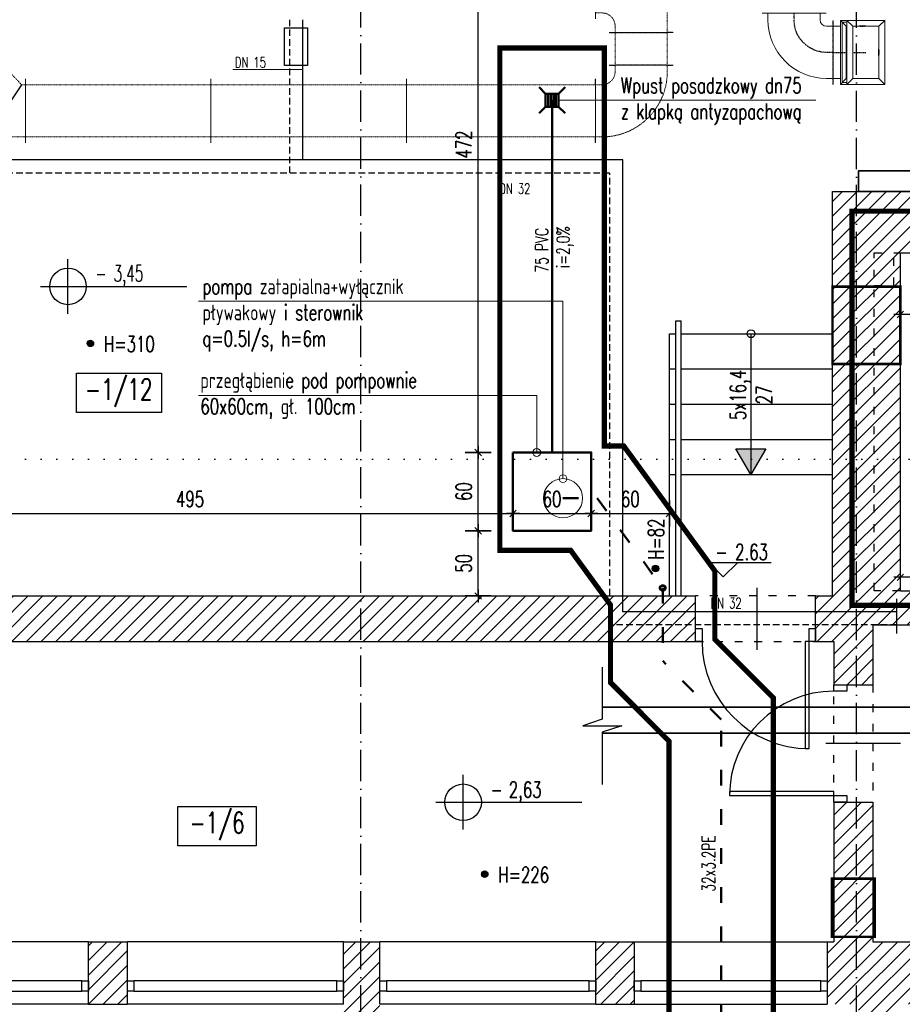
# Model space of a CAD drawing. Header units: millimetres. Extents: x 167273 to 188273, y -125105 to -88145.
# Tile 184 of 210: x 172065 to 172742, y -92086 to -91331. Entities that reach past the tile are written whole.
import ezdxf
from ezdxf.enums import TextEntityAlignment as Align

# ---------------------------------------------------------------- set-up
doc = ezdxf.new("R2010")
doc.units = ezdxf.units.MM
doc.header["$PDMODE"] = 35
doc.header["$PDSIZE"] = 5
for name, pattern in [('ACAD_ISO03W100', [30, 12, -18]), ('ACAD_ISO07W100', [3, 0, -3]), ('ACAD_ISO10W100', [18, 12, -3, 0, -3]), ('DASHED', [0.75, 0.5, -0.25]), ('PW-WM-SZKOŁA PLASTYCZNA 2018-05-30KN wentylacja kuchni$0$DASHED', [0.75, 0.5, -0.25]), ('PW-WM-SZKOŁA PLASTYCZNA 2018-05-30KN wentylacja kuchni$0$WENT_2', [1.5, 0.5, -1]), ('PW-WM-SZKOŁA PLASTYCZNA 2018-05-30KN wentylacja kuchni$0$WENT_3', [1.6, 0.5, -0.5, 0.1, -0.5])]:
    doc.linetypes.add(name, pattern=pattern)
doc.layers.add('!zakres', color=7, linetype='ACAD_ISO03W100', lineweight=60, true_color=0x8a14ff)
for name, color, linetype in [('a-op_drzwi', 40, 'Continuous'), ('a-op_text', 9, 'Continuous'), ('a-osie', 1, 'ACAD_ISO10W100'), ('a-poziomy', 9, 'Continuous'), ('a-wymiary', 9, 'Continuous'), ('b-cienka', 9, 'Continuous'), ('b-drzwi', 6, 'Continuous'), ('b-okna', 6, 'Continuous'), ('b-przerywana1', 9, 'ACAD_ISO03W100'), ('b-widokowa', 7, 'Continuous'), ('b-ściany', 2, 'Continuous'), ('h-hatch', 8, 'Continuous'), ('i-kanalizacja', 34, 'Continuous'), ('opis text', 9, 'Continuous')]:
    doc.layers.add(name, color=color, linetype=linetype)
for name, color, linetype, lineweight in [('El-koryta_puszki', 10, 'Continuous', 35), ('El_tablice', 10, 'Continuous', 35), ('IS_kan_san', 34, 'Continuous', 53), ('IS_kan_san_opis', 9, 'Continuous', 15), ('IS_przejscia_ppoz_sciany', 212, 'Continuous', 60), ('PW-WM-SZKOŁA PLASTYCZNA 2018-05-30KN wentylacja kuchni$0$FLUID-C.T.', 251, 'Continuous', 5), ('PW-WM-SZKOŁA PLASTYCZNA 2018-05-30KN wentylacja kuchni$0$FLUID-N-2', 251, 'Continuous', 5), ('PW-WM-SZKOŁA PLASTYCZNA 2018-05-30KN wentylacja kuchni$0$FLUID-N-2-HID', 251, 'Continuous', 5), ('PW-WM-SZKOŁA PLASTYCZNA 2018-05-30KN wentylacja kuchni$0$FLUID-W-2', 251, 'Continuous', 5), ('PW-WM-SZKOŁA PLASTYCZNA 2018-05-30KN wentylacja kuchni$0$FLUID-W-2-HID', 251, 'Continuous', 5), ('PW-WM-SZKOŁA PLASTYCZNA 2018-05-30KN wentylacja kuchni$0$FLUID-W-2-SYM', 251, 'Continuous', 5), ('PW-WM-SZKOŁA PLASTYCZNA 2018-05-30KN wentylacja kuchni$0$TIS_CO_POWROT', 251, 'PW-WM-SZKOŁA PLASTYCZNA 2018-05-30KN wentylacja kuchni$0$DASHED', 5), ('PW-WM-SZKOŁA PLASTYCZNA 2018-05-30KN wentylacja kuchni$0$TIS_CO_ZASILANIE', 251, 'Continuous', 5), ('PW-WM-SZKOŁA PLASTYCZNA 2018-05-30KN wentylacja kuchni$0$TIS_CO_ŚR', 251, 'Continuous', 5)]:
    doc.layers.add(name, color=color, linetype=linetype, lineweight=lineweight)
doc.styles.add('IS-IS', font='romans.shx', dxfattribs={"width": 0.7, "height": 12})
doc.styles.add('PPAB_100', font='romans.shx', dxfattribs={"width": 0.7, "height": 12})
doc.styles.add('PPAB_50', font='romans.shx', dxfattribs={"width": 0.7, "height": 8})
doc.dimstyles.new('newPPAB_100', dxfattribs={"dimscale": 0, "dimtxt": 16, "dimasz": 1, "dimexe": 10, "dimexo": 10, "dimgap": 5, "dimtad": 1, "dimdec": 0, "dimzin": 0, "dimdsep": 46, "dimtxsty": 'PPAB_100', "dimblk": 'tick_50', "dimcen": 0.09, "dimdle": 5, "dimse1": 1, "dimse2": 1, "dimclrd": 9, "dimclre": 9, "dimclrt": 161, "dimadec": 0, "dimazin": 0, "dimtfac": 1, "dimtdec": 0, "dimtix": 1, "dimtmove": 2, "dimatfit": 0, "dimldrblk": 'tick_50', "dimfxl": 0, "dimtolj": 1, "dimtzin": 0, "dimarcsym": 0})
pattern_1 = [(45, (0, -5000), (-5.61266008, 5.61266008), [])]

# ---------------------------------------------------------------- blocks, each defined once
blk = doc.blocks.new('tick_50')
at = {"color": 9, "ltscale": 20}
for p, q in [((0, 10), (0, -10)), ((-5, 0), (5, 0))]:
    blk.add_line(p, q, dxfattribs=at)
at = {"color": 0}
blk.add_line((2.5, 2.5), (-2.5, -2.5), dxfattribs=at)
blk = doc.blocks.new('kotapozioma')
for p, q in [((49330.12, 104.43), (49330.12, 134.43)), ((49315.12, 119.43), (49395.12, 119.43))]:
    blk.add_line(p, q)
blk.add_circle((49330.12, 119.43), 10)
at = {"layer": 'opis text', "style": 'PPAB_50'}
for tag, p in [('ZNAK', (49345.12, 119.43)), ('WARTOSC', (49355.12, 119.43))]:
    blk.add_attdef(tag, text='', height=9, dxfattribs=at).set_placement(p, align=Align.BOTTOM_LEFT)
blk = doc.blocks.new('*D183')
at = {"layer": 'a-wymiary', "color": 9, "lineweight": -2}
blk.add_line((173048.44, -91557.17), (172741.44, -91557.17), dxfattribs=at)
at = {"layer": 'Defpoints', "color": 0}
for p in [(172740.44, -91509.89), (173049.44, -91509.89), (172740.44, -91557.17)]:
    blk.add_point(p, dxfattribs=at)
at = {"layer": 'a-wymiary', "color": 9, "lineweight": -2, "rotation": 180}
blk.add_blockref('tick_50', (172740.44, -91557.17), dxfattribs=at)
at = {"layer": 'a-wymiary', "color": 9, "lineweight": -2}
blk.add_blockref('tick_50', (173049.44, -91557.17), dxfattribs=at)
at = {"layer": 'a-wymiary', "color": 161, "insert": (172894.94, -91546.17), "char_height": 12, "attachment_point": 5, "style": 'PPAB_100'}
blk.add_mtext('\\A1;309', dxfattribs=at)
blk = doc.blocks.new('KR')
at = {"layer": 'IS_kan_san', "lineweight": 50}
for p, q in [((-5, 5), (-10, 10)), ((5, 5), (10, 10)), ((-5, 5), (-5, -5)), ((-3, 5), (-3, -5)), ((-1, 5), (-1, -5)), ((1, 5), (1, -5)), ((3, 5), (3, -5)), ((-5, -5), (-10, -10)), ((10, -10), (5, -5))]:
    blk.add_line(p, q, dxfattribs=at)
blk.add_lwpolyline([(-5, 5), (5, 5), (5, -5), (-5, -5)], close=True, dxfattribs=at)
blk = doc.blocks.new('*D308')
at = {"layer": 'a-wymiary', "color": 9, "lineweight": -2}
blk.add_line((172854.44, -91758.59), (172741.44, -91758.59), dxfattribs=at)
at = {"layer": 'Defpoints', "color": 0}
for p in [(172740.44, -91758.59), (172740.44, -91768.89), (172855.44, -91768.89)]:
    blk.add_point(p, dxfattribs=at)
at = {"layer": 'a-wymiary', "color": 9, "lineweight": -2, "rotation": 180}
blk.add_blockref('tick_50', (172740.44, -91758.59), dxfattribs=at)
at = {"layer": 'a-wymiary', "color": 9, "lineweight": -2}
blk.add_blockref('tick_50', (172855.44, -91758.59), dxfattribs=at)
at = {"layer": 'a-wymiary', "color": 161, "insert": (172797.94, -91747.59), "char_height": 12, "attachment_point": 5, "style": 'PPAB_100'}
blk.add_mtext('\\A1;115', dxfattribs=at)
blk = doc.blocks.new('*U1081')
at = {"color": 0, "linetype": 'ByBlock', "lineweight": -2}
for p, q in [((250, 250), (300, 250)), ((250, -150), (300, -150)), ((-250, -250), (-250, -300)), ((150, -250), (150, -300))]:
    blk.add_line(p, q, dxfattribs=at)
at = {"linetype": 'Continuous', "lineweight": -2}
for p, q in [((-295, -300), (-250, -300)), ((-250, -300), (150, -300)), ((150, -300), (195, -300))]:
    blk.add_line(p, q, dxfattribs=at)
at = {"color": 0, "linetype": 'ByBlock', "lineweight": -2}
blk.add_ellipse((250, -250), major_axis=(0, 500), ratio=1, start_param=0, end_param=1.570796, dxfattribs=at)
blk.add_ellipse((250, -250), major_axis=(0, 500), ratio=1, start_param=0, end_param=1.570796, dxfattribs=at)
at = {"color": 0, "linetype": 'ByBlock', "lineweight": -2, "extrusion": (-2.44929e-16, -6.93828e-32, -1)}
blk.add_ellipse((250, -250), major_axis=(-100, 0), ratio=1, start_param=0, end_param=1.570796, dxfattribs=at)
blk.add_ellipse((250, -250), major_axis=(-100, 0), ratio=1, start_param=0, end_param=1.570796, dxfattribs=at)
at = {"layer": 'PW-WM-SZKOŁA PLASTYCZNA 2018-05-30KN wentylacja kuchni$0$FLUID-N-2-HID', "linetype": 'PW-WM-SZKOŁA PLASTYCZNA 2018-05-30KN wentylacja kuchni$0$WENT_2', "lineweight": -3}
for p, q in [((300, 250), (300, 295)), ((300, 250), (300, -150)), ((300, -195), (300, -150))]:
    blk.add_line(p, q, dxfattribs=at)
blk = doc.blocks.new('*U1075')
at = {"color": 0, "linetype": 'ByBlock', "lineweight": -2}
for p, q in [((135, 250), (365, 250)), ((415, 250), (365, 250)), ((365, -150), (415, -150)), ((-365, -250), (-365, -300)), ((265, -300), (265, -250))]:
    blk.add_line(p, q, dxfattribs=at)
at = {"linetype": 'Continuous', "lineweight": -2}
for p, q in [((415, 295), (415, 250)), ((415, 250), (415, -150)), ((415, -150), (415, -195)), ((-365, -300), (-410, -300)), ((265, -300), (-365, -300)), ((310, -300), (265, -300))]:
    blk.add_line(p, q, dxfattribs=at)
at = {"color": 0, "linetype": 'ByBlock', "lineweight": -2, "extrusion": (0, 0, -1)}
for centre, major_axis in [((135, -250), (-500, 0)), ((135, -250), (-500, 0)), ((365, -250), (-100, 0)), ((365, -250), (-100, 0)), ((365, -250), (-100, 0))]:
    blk.add_ellipse(centre, major_axis=major_axis, ratio=1, start_param=0, end_param=1.570796, dxfattribs=at)
blk = doc.blocks.new('*U1096')
at = {"linetype": 'Continuous', "lineweight": -2}
for p, q in [((0, -130, -245), (0, 210, -245)), ((0, -130, 245), (0, -130, -245)), ((0, -185, 200), (0, -185, 245)), ((0, -185, -200), (0, -185, 200)), ((0, -185, -245), (0, -185, -200))]:
    blk.add_line(p, q, dxfattribs=at)
at = {"color": 0, "linetype": 'ByBlock', "lineweight": -2}
for p, q in [((0, 115, 200), (0, 165, 200)), ((0, 165, -200), (0, 165, 200)), ((0, -35, 200), (0, 115, 200)), ((0, -135, -200), (0, -130, -200)), ((0, -130, 200), (0, -135, 200)), ((0, -165, 200), (0, -135, 200)), ((0, -135, -200), (0, -165, -200)), ((0, -165, -200), (0, -185, -200)), ((0, -185, 200), (0, -165, 200))]:
    blk.add_line(p, q, dxfattribs=at)
at = {"layer": 'PW-WM-SZKOŁA PLASTYCZNA 2018-05-30KN wentylacja kuchni$0$FLUID-W-2-SYM', "linetype": 'PW-WM-SZKOŁA PLASTYCZNA 2018-05-30KN wentylacja kuchni$0$WENT_3', "lineweight": -3}
for p, q in [((0, -10), (0, 40)), ((0, -10), (0, 40)), ((0, -35), (0, -10)), ((0, -35), (0, -10)), ((0, -185), (0, -85)), ((0, -185), (0, -130))]:
    blk.add_line(p, q, dxfattribs=at)
blk = doc.blocks.new('*U1076')
at = {"linetype": 'Continuous', "lineweight": -2}
for p, q in [((275, 270), (275, 225)), ((275, 225), (275, -175)), ((275, -175), (275, -220))]:
    blk.add_line(p, q, dxfattribs=at)
at = {"color": 0, "linetype": 'ByBlock', "lineweight": -2}
for p, q in [((275, 225), (225, 225)), ((-225, -225), (-225, -275)), ((175, -275), (175, -225)), ((225, -175), (275, -175))]:
    blk.add_line(p, q, dxfattribs=at)
blk.add_ellipse((225, -225), major_axis=(0, 450), ratio=1, start_param=0, end_param=1.570796, dxfattribs=at)
at = {"color": 0, "linetype": 'ByBlock', "lineweight": -2, "extrusion": (-2.91388e-18, 2.7223e-32, -1)}
blk.add_ellipse((225, -225), major_axis=(-450, 0), ratio=1, start_param=0, end_param=1.570796, dxfattribs=at)
blk.add_ellipse((225, -225), major_axis=(-450, 0), ratio=1, start_param=0, end_param=1.570796, dxfattribs=at)
at = {"color": 0, "linetype": 'ByBlock', "lineweight": -2, "extrusion": (-1.60812e-16, 1.75545e-32, -1)}
blk.add_ellipse((225, -225), major_axis=(-50, 0), ratio=1, start_param=0, end_param=1.570796, dxfattribs=at)
blk.add_ellipse((225, -225), major_axis=(-50, 0), ratio=1, start_param=0, end_param=1.570796, dxfattribs=at)
at = {"layer": 'PW-WM-SZKOŁA PLASTYCZNA 2018-05-30KN wentylacja kuchni$0$FLUID-W-2-HID', "linetype": 'PW-WM-SZKOŁA PLASTYCZNA 2018-05-30KN wentylacja kuchni$0$DASHED', "lineweight": -3}
for p, q in [((-270, -275), (-225, -275)), ((-225, -275), (175, -275)), ((175, -275), (220, -275))]:
    blk.add_line(p, q, dxfattribs=at)
at = {"layer": 'PW-WM-SZKOŁA PLASTYCZNA 2018-05-30KN wentylacja kuchni$0$FLUID-W-2-SYM', "linetype": 'PW-WM-SZKOŁA PLASTYCZNA 2018-05-30KN wentylacja kuchni$0$WENT_3', "lineweight": -3}
for p, q in [((225, 25), (275, 25)), ((-25, -275), (-25, -225))]:
    blk.add_line(p, q, dxfattribs=at)
at = {"layer": 'PW-WM-SZKOŁA PLASTYCZNA 2018-05-30KN wentylacja kuchni$0$FLUID-W-2-SYM', "linetype": 'PW-WM-SZKOŁA PLASTYCZNA 2018-05-30KN wentylacja kuchni$0$WENT_3', "lineweight": -3, "extrusion": (-1.87037e-17, -5.29833e-33, -1)}
blk.add_ellipse((225, -225), major_axis=(-250, 0), ratio=1, start_param=0, end_param=1.570796, dxfattribs=at)
blk = doc.blocks.new('*U1099')
at = {"color": 0, "linetype": 'ByBlock', "lineweight": -2}
for p, q in [((0, 231.5, 120), (0, 231.5, 156.5)), ((0, 231.5, 156.5), (0, -231.5, 156.5)), ((0, 200, 125), (0, 231.5, 156.5)), ((0, -200, 125), (0, 200, 125)), ((0, 200, -125), (0, -200, -125)), ((0, 200, -125), (0, 200, 75)), ((0, -200, 125), (0, -231.5, 156.5)), ((0, -200, 120), (0, -200, 125)), ((0, -231.5, 156.5), (0, -231.5, 120))]:
    blk.add_line(p, q, dxfattribs=at)
at = {"linetype": 'Continuous', "lineweight": -3}
for p, q in [((0, 200, 15.5), (0, 200, 9.5)), ((0, 200, 17.5), (0, 200, 15.5)), ((0, 200, 7.5), (0, 200, 9.5)), ((0, 200, 17.5), (0, 200, 12.5)), ((0, 200, 7.5), (0, 200, 12.5)), ((0, 200, 3), (0, 200, -3)), ((0, 200, 5), (0, 200, 3)), ((0, 200, -5), (0, 200, -3)), ((0, 200, 5), (0, 200)), ((0, 200, -5), (0, 200)), ((0, 200, -9.5), (0, 200, -15.5)), ((0, 200, -7.5), (0, 200, -9.5)), ((0, 200, -17.5), (0, 200, -15.5)), ((0, 200, -7.5), (0, 200, -12.5)), ((0, 200, -17.5), (0, 200, -12.5)), ((0, 200, -25), (0, 200, 25)), ((0, -25, -125), (0, 25, -125)), ((0, 17.5, -125), (0, 15.5, -125)), ((0, 17.5, -125), (0, 12.5, -125)), ((0, 15.5, -125), (0, 9.5, -125)), ((0, 7.5, -125), (0, 12.5, -125)), ((0, 7.5, -125), (0, 9.5, -125)), ((0, 5, -125), (0, 3, -125)), ((0, 5, -125), (0, 0, -125)), ((0, 3, -125), (0, -3, -125)), ((0, -5, -125), (0, 0, -125)), ((0, -5, -125), (0, -3, -125)), ((0, -7.5, -125), (0, -9.5, -125)), ((0, -7.5, -125), (0, -12.5, -125)), ((0, -9.5, -125), (0, -15.5, -125)), ((0, -17.5, -125), (0, -12.5, -125)), ((0, -17.5, -125), (0, -15.5, -125))]:
    blk.add_line(p, q, dxfattribs=at)
blk = doc.blocks.new('*U1103')
at = {"color": 0, "linetype": 'ByBlock', "lineweight": -2}
for p, q in [((0, 125, 200), (0, 170, 245)), ((0, 170, -245), (0, 125, -200)), ((0, 125, -200), (0, 120, -200)), ((0, 120, 200), (0, 125, 200)), ((0, 75, 200), (0, 120, 245)), ((0, 120, -245), (0, 75, -200)), ((0, 75, 200), (0, 75, -200)), ((0, 75, -200), (0, -125, -200)), ((0, -125, 200), (0, 75, 200)), ((0, -170, -245), (0, -125, -200)), ((0, -125, -200), (0, -125, 200)), ((0, -170, 245), (0, -125, 200))]:
    blk.add_line(p, q, dxfattribs=at)
at = {"linetype": 'Continuous', "lineweight": -2}
for p, q in [((0, 170, 245), (0, 120, 245)), ((0, 170, -245), (0, 170, 245)), ((0, 120, -245), (0, 170, -245)), ((0, 120, 245), (0, -170, 245)), ((0, 120, -245), (0, 120, 245)), ((0, -170, -245), (0, 120, -245)), ((0, -170, 245), (0, -170, -245))]:
    blk.add_line(p, q, dxfattribs=at)
at = {"layer": 'PW-WM-SZKOŁA PLASTYCZNA 2018-05-30KN wentylacja kuchni$0$FLUID-W-2-SYM', "linetype": 'PW-WM-SZKOŁA PLASTYCZNA 2018-05-30KN wentylacja kuchni$0$WENT_3', "lineweight": -3}
blk.add_line((0, 0), (0, -25), dxfattribs=at)
blk.add_line((0, 0), (0, -25), dxfattribs=at)
blk = doc.blocks.new('*U1080')
at = {"linetype": 'Continuous', "lineweight": -2}
for p, q in [((725, 200), (725, 245)), ((725, -200), (725, 200)), ((725, -245), (725, -200))]:
    blk.add_line(p, q, dxfattribs=at)
at = {"color": 0, "linetype": 'ByBlock', "lineweight": -2}
for p, q in [((-725, 200), (725, 200)), ((-725, -200), (725, -200))]:
    blk.add_line(p, q, dxfattribs=at)
at = {"layer": 'PW-WM-SZKOŁA PLASTYCZNA 2018-05-30KN wentylacja kuchni$0$FLUID-N-2-HID', "linetype": 'PW-WM-SZKOŁA PLASTYCZNA 2018-05-30KN wentylacja kuchni$0$WENT_2', "lineweight": -3}
for p, q in [((-725, 200), (-725, 245)), ((-725, -245), (-725, -200))]:
    blk.add_line(p, q, dxfattribs=at)
blk = doc.blocks.new('*U1107')
at = {"linetype": 'Continuous', "lineweight": -2}
for p, q in [((-750, 200), (-750, 245)), ((750, 200), (750, 245)), ((-750, -200), (-750, 200)), ((750, -200), (750, 200)), ((-750, -245), (-750, -200)), ((750, -245), (750, -200))]:
    blk.add_line(p, q, dxfattribs=at)
at = {"color": 0, "linetype": 'ByBlock', "lineweight": -2}
for p, q in [((-750, 200), (750, 200)), ((-750, -200), (750, -200))]:
    blk.add_line(p, q, dxfattribs=at)
blk = doc.blocks.new('*U1108')
at = {"linetype": 'Continuous', "lineweight": -2}
for p, q in [((-710, 200), (-710, 245)), ((710, 200), (710, 245)), ((-710, -200), (-710, 200)), ((710, -200), (710, 200)), ((-710, -245), (-710, -200)), ((710, -245), (710, -200))]:
    blk.add_line(p, q, dxfattribs=at)
at = {"color": 0, "linetype": 'ByBlock', "lineweight": -2}
for p, q in [((-710, 200), (710, 200)), ((-710, -200), (710, -200))]:
    blk.add_line(p, q, dxfattribs=at)
blk = doc.blocks.new('*U1109')
at = {"color": 0, "linetype": 'ByBlock', "lineweight": -2}
for p, q in [((-370, 200), (101.4, 697)), ((101.4, 697), (400, 697)), ((-101.4, -200), (370, 297)), ((370, 297), (400, 297)), ((-399.9, 200), (-370, 200)), ((-400, -200), (-101.4, -200))]:
    blk.add_line(p, q, dxfattribs=at)
at = {"linetype": 'Continuous', "lineweight": -3}
for p, q in [((101.4, 697), (370, 297)), ((-370, 200), (-101.4, -200))]:
    blk.add_line(p, q, dxfattribs=at)
at = {"linetype": 'Continuous', "lineweight": -2}
for p, q in [((400, 697), (400, 742)), ((400, 297), (400, 697)), ((-400, 200), (-400, 245)), ((400, 252), (400, 297)), ((-400, -200), (-400, 200)), ((-400, -245), (-400, -200))]:
    blk.add_line(p, q, dxfattribs=at)
blk = doc.blocks.new('*U1079')
at = {"color": 0, "linetype": 'ByBlock', "lineweight": -2}
for p, q in [((-125, 0, -200), (-95, 0, -200)), ((-125, 0, 200), (-95, 0, 200)), ((-95, 0, -200), (95, 0, -200)), ((-95, 0, 200), (95, 0, 200)), ((95, 0, -200), (125, 0, -200)), ((95, 0, 200), (125, 0, 200))]:
    blk.add_line(p, q, dxfattribs=at)
at = {"linetype": 'Continuous', "lineweight": -2}
for p, q in [((125, 0, 245), (125, 0, 200)), ((125, 0, -200), (125, 0, -245)), ((125, 0, 200), (125, 0, -200))]:
    blk.add_line(p, q, dxfattribs=at)
at = {"layer": 'PW-WM-SZKOŁA PLASTYCZNA 2018-05-30KN wentylacja kuchni$0$FLUID-N-2-HID', "linetype": 'PW-WM-SZKOŁA PLASTYCZNA 2018-05-30KN wentylacja kuchni$0$WENT_2', "lineweight": -3}
for p, q in [((-125, 0, 245), (-125, 0, 200)), ((-125, 0, -200), (-125, 0, 200)), ((-125, 0, -245), (-125, 0, -200))]:
    blk.add_line(p, q, dxfattribs=at)

msp = doc.modelspace()

# ---------------------------------------------------------------- hatches: boundary and pattern name
at = {"layer": 'a-poziomy', "ltscale": 0.5}
for points in [[(172116.99, -91579.27, 1), (172121.99, -91579.27, 1)], [(172552.71, -91754.36, 1), (172552.71, -91749.36, 1)], [(172419.29, -91986.13, 1), (172424.29, -91986.13, 1)]]:
    msp.add_hatch(color=256, dxfattribs=at).paths.add_polyline_path(points)
at = {"layer": 'b-cienka'}
h = msp.add_hatch(color=256, dxfattribs=at)
h.paths.add_polyline_path([(172625.81, -91679.67), (172625.94, -91679.89), (172637.44, -91659.98), (172625.81, -91659.98)])
h.paths.add_polyline_path([(172625.81, -91659.98), (172614.44, -91659.98), (172625.81, -91679.67)])
at = {"layer": 'h-hatch'}
h = msp.add_hatch(dxfattribs=at)
h.set_pattern_fill('ANSI31', color=256, scale=2.5, style=0)
h.set_pattern_definition(pattern_1)
h.paths.add_polyline_path([(172583.44, -91772.89), (171948.44, -91772.89), (171948.44, -91348.89), (171922.44, -91348.89), (171922.44, -91387.89), (171550.44, -91387.89), (171550.44, -91399.89), (171922.44, -91399.89), (171922.44, -91527.39), (171814.44, -91527.39), (171814.44, -91570.39), (171834.44, -91570.39), (171834.44, -91729.39), (171781.44, -91729.39), (171781.44, -91762.89), (171562.44, -91762.89), (171562.44, -91481.89), (171550.44, -91481.89), (171550.44, -91762.89), (171518.44, -91762.89), (171518.44, -91802.89), (171774.44, -91802.89), (171774.44, -91836.89), (171948.44, -91836.89), (171948.44, -91807.89), (172583.44, -91807.89)])
h.paths.add_polyline_path([(171899.94, -91810.39), (171809.94, -91810.39), (171809.94, -91760.39), (171899.94, -91760.39)], flags=16)
h.paths.add_polyline_path([(171906.44, -91734.39), (171879.44, -91734.39), (171879.44, -91707.39), (171906.44, -91707.39)], flags=16)
h.paths.add_polyline_path([(171867.44, -91745.39), (171851.44, -91745.39), (171851.44, -91731.39), (171867.44, -91731.39)], flags=16)
h.paths.add_polyline_path([(171867.44, -91721.39), (171851.44, -91721.39), (171851.44, -91707.39), (171867.44, -91707.39)], flags=16)
h.paths.add_polyline_path([(171906.44, -91682.39), (171856.44, -91682.39), (171856.44, -91632.39), (171906.44, -91632.39)], flags=16)
h.paths.add_polyline_path([(171906.44, -91607.39), (171856.44, -91607.39), (171856.44, -91582.39), (171906.44, -91582.39)], flags=16)
h.paths.add_polyline_path([(171914.44, -91572.39), (171901.44, -91572.39), (171901.44, -91560.39), (171914.44, -91560.39)], flags=16)
h.paths.add_polyline_path([(171888.44, -91569.39), (171874.44, -91569.39), (171874.44, -91542.39), (171888.44, -91542.39)], flags=16)
h.paths.add_polyline_path([(171914.44, -91549.39), (171901.44, -91549.39), (171901.44, -91537.39), (171914.44, -91537.39)], flags=16)
h.paths.add_polyline_path([(171861.44, -91555.39), (171848.44, -91555.39), (171848.44, -91542.39), (171861.44, -91542.39)], flags=16)
h.paths.add_polyline_path([(171835.44, -91555.39), (171822.44, -91555.39), (171822.44, -91542.39), (171835.44, -91542.39)], flags=16)
h = msp.add_hatch(dxfattribs=at)
h.set_pattern_fill('ANSI31', color=256, scale=2.5, style=0)
h.set_pattern_definition(pattern_1)
h.paths.add_polyline_path([(175326.44, -91763.89), (173498.44, -91763.89), (173498.44, -91687.89), (173456.44, -91687.89), (173456.44, -91768.89), (172740.44, -91768.89), (172740.44, -91509.89), (173049.44, -91509.89), (173049.44, -91462.89), (172688.44, -91462.89), (172688.44, -91772.89), (172675.44, -91772.89), (172675.44, -91807.89), (172689.44, -91807.89), (172689.44, -91840.89), (172719.44, -91840.89), (172719.44, -91794.89), (173456.44, -91794.89), (173456.44, -92037.89), (172866.44, -92037.89), (172866.44, -92085.89), (172893.44, -92085.89), (172893.44, -92154.89), (172736.44, -92154.89), (172736.44, -92085.89), (172786.44, -92085.89), (172786.44, -92037.89), (172719.44, -92037.89), (172719.44, -91930.89), (172689.44, -91930.89), (172689.44, -92037.89), (172684.44, -92037.89), (172684.44, -92085.89), (172708.44, -92085.89), (172708.44, -92154.89), (172341.44, -92154.89), (172341.44, -92085.89), (172341.44, -92037.89), (172313.44, -92037.89), (172313.44, -92085.89), (172313.44, -92154.89), (171946.44, -92154.89), (171946.44, -92085.89), (171949.44, -92085.89), (171949.44, -91927.89), (171828.44, -91927.89), (171828.44, -91937.89), (171922.44, -91937.89), (171922.44, -92037.89), (171899.44, -92037.89), (171899.44, -92085.89), (171919.44, -92085.89), (171919.44, -92154.89), (171559.44, -92154.89), (171559.44, -92085.89), (171559.44, -92037.89), (171562.44, -92037.89), (171562.44, -91937.89), (171738.44, -91937.89), (171738.44, -91927.89), (171562.44, -91927.89), (171562.44, -91882.89), (171531.44, -91882.89), (171531.44, -92045.89), (171008.44, -92045.89), (171008.44, -91802.89), (171393.44, -91802.89), (171393.44, -91817.89), (171405.44, -91817.89), (171405.44, -91802.89), (171438.44, -91802.89), (171438.44, -91762.89), (171159.44, -91762.89), (171159.44, -91722.89), (171105.44, -91722.89), (171105.44, -91757.89), (170976.44, -91757.89), (170976.44, -92085.89), (171540.44, -92085.89), (171540.44, -92172.89), (172913.44, -92172.89), (172913.44, -92085.89), (175326.44, -92085.89), (175326.44, -92028.89), (173498.44, -92028.89), (173498.44, -91811.89), (175326.44, -91811.89)])
h = msp.add_hatch(dxfattribs=at)
h.set_pattern_fill('ANSI31', color=256, scale=2.5, style=0)
h.set_pattern_definition(pattern_1)
h.paths.add_polyline_path([(172147.94, -92037.89), (172117.94, -92037.89), (172117.94, -92085.89), (172147.94, -92085.89)])
h = msp.add_hatch(dxfattribs=at)
h.set_pattern_fill('ANSI31', color=256, scale=2.5, style=0)
h.set_pattern_definition(pattern_1)
h.paths.add_polyline_path([(172536.44, -92037.89), (172506.94, -92037.89), (172506.94, -92085.89), (172536.44, -92085.89)])

# ---------------------------------------------------------------- linework, layer by layer
at = {"layer": '!zakres', "linetype": 'DASHED', "ltscale": 40, "const_width": 4, "flags": 128}
for points in [[(173471.44, -91779.89), (173471.44, -91796.89), (176532.44, -91796.89), (176532.44, -91175.89), (173471.44, -91175.89), (173471.44, -91477.89), (172703.44, -91477.89), (172703.44, -91779.99)], [(172643.15, -92348.22), (172563.15, -92348.22), (172563.15, -91884.16), (172518.24, -91839.22), (172518.24, -91779.78), (172487.73, -91737.95), (172433.44, -91737.95), (172433.44, -91352.89), (172513.44, -91352.89), (172513.44, -91657.95), (172528.4, -91657.95), (172598.24, -91753.7), (172598.24, -91806.1), (172643.15, -91851.04), (172643.15, -92348.22)]]:
    msp.add_lwpolyline(points, close=True, dxfattribs=at)
at = {"layer": 'a-op_drzwi'}
for p, q in [((172630.44, -91766.72), (172630.44, -91814.14)), ((172740.62, -91885.89), (172683.2, -91885.89))]:
    msp.add_line(p, q, dxfattribs=at)
at = {"layer": 'a-op_text', "ltscale": 0.5}
for points in [[(172108.96, -91632.21), (172108.96, -91602.21), (172173.96, -91602.21), (172173.96, -91632.21)], [(172186.61, -91964.38), (172186.61, -91934.38), (172246.61, -91934.38), (172246.61, -91964.38)]]:
    msp.add_lwpolyline(points, close=True, dxfattribs=at)
at = {"layer": 'a-osie', "ltscale": 2}
for p, q in [((172326.94, -92311.89), (172326.94, -91011.89)), ((172706.94, -92312.06), (172706.94, -91011.89))]:
    msp.add_line(p, q, dxfattribs=at)
at = {"layer": 'a-poziomy', "linetype": 'ACAD_ISO07W100', "ltscale": 4}
msp.add_lwpolyline([(179426.44, -91668.05), (171936.94, -91668.05), (171936.94, -91957.57), (170836.98, -91957.57)], dxfattribs=at)
at = {"layer": 'a-poziomy'}
msp.add_lwpolyline([(172641.34, -91747.5), (172593.82, -91747.5), (172604.66, -91758.34), (172615.5, -91747.5)], dxfattribs=at)
at = {"layer": 'a-poziomy', "ltscale": 0.5}
for centre in [(172119.49, -91579.27), (172552.71, -91751.86), (172421.79, -91986.13)]:
    msp.add_circle(centre, 2.5, dxfattribs=at)
at = {"layer": 'b-cienka'}
for p, q in [((172568.44, -91772.89), (172568.44, -91561.89)), ((172568.44, -91561.89), (172572.44, -91561.89)), ((172572.44, -91772.89), (172572.44, -91561.89)), ((172625.94, -91571.89), (172625.94, -91679.89))]:
    msp.add_line(p, q, dxfattribs=at)
msp.add_lwpolyline([(172614.44, -91659.98), (172637.44, -91659.98), (172625.94, -91679.89)], close=True, dxfattribs=at)
msp.add_lwpolyline([(172511.97, -91827.4), (172511.97, -91867.4), (172496.97, -91872.4), (172496.97, -91872.4), (172526.97, -91872.4), (172526.97, -91872.4), (172511.97, -91877.4), (172511.97, -91917.4)], dxfattribs=at)
msp.add_circle((172625.94, -91571.89), 3, dxfattribs=at)
at = {"layer": 'b-drzwi'}
for points in [[(172588.44, -91807.89), (172583.44, -91807.89), (172583.44, -91797.89), (172588.44, -91797.89)], [(172675.44, -91807.89), (172670.44, -91807.89), (172670.44, -91797.89), (172675.44, -91797.89)], [(172670.44, -91807.89), (172667.44, -91807.89), (172667.44, -91889.89), (172670.44, -91889.89)], [(172689.44, -91845.89), (172689.44, -91840.89), (172699.44, -91840.89), (172699.44, -91845.89)], [(172689.44, -91925.89), (172689.44, -91922.89), (172609.44, -91922.89), (172609.44, -91925.89)], [(172689.44, -91930.89), (172689.44, -91925.89), (172699.44, -91925.89), (172699.44, -91930.89)]]:
    msp.add_lwpolyline(points, close=True, dxfattribs=at)
for centre, radius, start, end in [((172670.44, -91807.89), 82, 180, 270), ((172689.44, -91925.89), 80, 90, 180)]:
    msp.add_arc(centre, radius, start, end, dxfattribs=at)
at = {"layer": 'b-okna'}
for p, q in [((172112.94, -92067.89), (171954.44, -92067.89)), ((172308.44, -92067.89), (172152.94, -92067.89)), ((172501.94, -92067.89), (172346.44, -92067.89)), ((172679.44, -92067.89), (172541.44, -92067.89)), ((171954.44, -92075.89), (172112.94, -92075.89)), ((172152.94, -92075.89), (172308.44, -92075.89)), ((172346.44, -92075.89), (172501.94, -92075.89)), ((172541.44, -92075.89), (172679.44, -92075.89))]:
    msp.add_line(p, q, dxfattribs=at)
for points in [[(172112.94, -92067.89), (172117.94, -92067.89), (172117.94, -92075.89), (172112.94, -92075.89)], [(172147.94, -92067.89), (172152.94, -92067.89), (172152.94, -92075.89), (172147.94, -92075.89)], [(172308.44, -92067.89), (172313.44, -92067.89), (172313.44, -92075.89), (172308.44, -92075.89)], [(172341.44, -92067.89), (172346.44, -92067.89), (172346.44, -92075.89), (172341.44, -92075.89)], [(172501.94, -92067.89), (172506.94, -92067.89), (172506.94, -92075.89), (172501.94, -92075.89)], [(172536.44, -92067.89), (172541.44, -92067.89), (172541.44, -92075.89), (172536.44, -92075.89)], [(172679.44, -92067.89), (172684.44, -92067.89), (172684.44, -92075.89), (172679.44, -92075.89)]]:
    msp.add_lwpolyline(points, close=True, dxfattribs=at)
at = {"layer": 'b-przerywana1', "ltscale": 0.5}
for p, q in [((172720.44, -91768.89), (172720.44, -91509.89)), ((172720.44, -91509.89), (172740.44, -91509.89)), ((172735.44, -91534.89), (172735.44, -91509.89)), ((172720.44, -91534.89), (172735.44, -91534.89)), ((172740.44, -91768.89), (172720.44, -91768.89)), ((172675.44, -91772.89), (172583.44, -91772.89)), ((172583.44, -91807.89), (172675.44, -91807.89)), ((172689.44, -91930.89), (172689.44, -91840.89)), ((172719.44, -91840.89), (172719.44, -91930.89))]:
    msp.add_line(p, q, dxfattribs=at)
msp.add_lwpolyline([(172532.94, -92145.89), (172707.94, -92145.89), (172707.94, -92085.89)], dxfattribs=at)
at = {"layer": 'b-widokowa'}
for p, q in [((172563.44, -91571.89), (172568.44, -91571.89)), ((172563.44, -91772.89), (172563.44, -91571.89)), ((172572.44, -91571.89), (172688.44, -91571.89)), ((172563.44, -91598.89), (172568.44, -91598.89)), ((172572.44, -91598.89), (172688.44, -91598.89)), ((172563.44, -91625.89), (172568.44, -91625.89)), ((172572.44, -91625.89), (172688.44, -91625.89)), ((172563.44, -91652.89), (172568.44, -91652.89)), ((172572.44, -91652.89), (172688.44, -91652.89)), ((172563.44, -91679.89), (172568.44, -91679.89)), ((172572.44, -91679.89), (172688.44, -91679.89)), ((172117.94, -92037.89), (171949.44, -92037.89)), ((172313.44, -92037.89), (172147.94, -92037.89)), ((172506.94, -92037.89), (172341.44, -92037.89)), ((172536.44, -92037.89), (172684.44, -92037.89)), ((172117.94, -92085.89), (171949.44, -92085.89)), ((172313.44, -92085.89), (172147.94, -92085.89)), ((172506.94, -92085.89), (172341.44, -92085.89)), ((172536.44, -92085.89), (172684.44, -92085.89))]:
    msp.add_line(p, q, dxfattribs=at)
at = {"layer": 'b-ściany'}
for p, q in [((172688.44, -91772.89), (172688.44, -91462.89)), ((172688.44, -91462.89), (173049.44, -91462.89)), ((172740.44, -91509.89), (173049.44, -91509.89)), ((172740.44, -91768.89), (172740.44, -91509.89)), ((172740.44, -91768.89), (173456.44, -91768.89)), ((171948.44, -91772.89), (172583.44, -91772.89)), ((172583.44, -91807.89), (172583.44, -91772.89)), ((172675.44, -91807.89), (172675.44, -91772.89)), ((172675.44, -91772.89), (172688.44, -91772.89)), ((172719.44, -91794.89), (172719.44, -91840.89)), ((172719.44, -91794.89), (173456.44, -91794.89)), ((171948.44, -91807.89), (172583.44, -91807.89)), ((172675.44, -91807.89), (172689.44, -91807.89)), ((172689.44, -91807.89), (172689.44, -91840.89)), ((172689.44, -91840.89), (172719.44, -91840.89)), ((172689.44, -91930.89), (172689.44, -92037.89)), ((172689.44, -91930.89), (172719.44, -91930.89)), ((172719.44, -91930.89), (172719.44, -92037.89)), ((172117.94, -92037.89), (172147.94, -92037.89)), ((172117.94, -92085.89), (172117.94, -92037.89)), ((172117.94, -92037.89), (172147.94, -92037.89)), ((172147.94, -92085.89), (172147.94, -92037.89)), ((172313.44, -92037.89), (172341.44, -92037.89)), ((172313.44, -92085.89), (172313.44, -92037.89)), ((172313.44, -92037.89), (172341.44, -92037.89)), ((172341.44, -92085.89), (172341.44, -92037.89)), ((172506.94, -92085.89), (172506.94, -92037.89)), ((172506.94, -92037.89), (172536.44, -92037.89)), ((172536.44, -92037.89), (172536.44, -92085.89)), ((172684.44, -92037.89), (172684.44, -92085.89)), ((172684.44, -92037.89), (172689.44, -92037.89)), ((172719.44, -92037.89), (172786.44, -92037.89)), ((172117.94, -92085.89), (172147.94, -92085.89)), ((172506.94, -92085.89), (172536.44, -92085.89))]:
    msp.add_line(p, q, dxfattribs=at)
at = {"layer": 'El-koryta_puszki'}
msp.add_lwpolyline([(172511.97, -91878.15), (173456.44, -91878.15), (173456.44, -91858.15), (172511.97, -91858.15)], dxfattribs=at)
at = {"layer": 'El_tablice', "ltscale": 0.7}
msp.add_lwpolyline([(172748.44, -91462.89), (172708.44, -91462.89), (172708.44, -91446.89), (172748.44, -91446.89)], close=True, dxfattribs=at)
at = {"layer": 'IS_kan_san', "lineweight": 50}
msp.add_line((172473.44, -91662.89), (172473.44, -91392.89), dxfattribs=at)
at = {"layer": 'IS_kan_san', "linetype": 'ACAD_ISO03W100', "lineweight": 50}
for p, q in [((172481.81, -91697.95), (172508.06, -91697.95)), ((172508.06, -91697.95), (172558.24, -91766.74)), ((172558.24, -91766.74), (172558.24, -91822.66)), ((172603.15, -91867.6), (172558.24, -91822.66)), ((172603.15, -92308.22), (172603.15, -91867.6))]:
    msp.add_line(p, q, dxfattribs=at)
at = {"layer": 'IS_kan_san', "lineweight": 50}
msp.add_lwpolyline([(172443.44, -91662.89), (172503.44, -91662.89), (172503.44, -91722.89), (172443.44, -91722.89)], close=True, dxfattribs=at)
at = {"layer": 'IS_kan_san', "lineweight": 15}
msp.add_circle((172481.81, -91697.95), 15, dxfattribs=at)
at = {"layer": 'IS_kan_san'}
msp.add_circle((172558.24, -91766.74), 2, dxfattribs=at)
at = {"layer": 'IS_kan_san_opis'}
msp.add_line((172478.44, -91392.89), (172675.69, -91392.89), dxfattribs=at)
for points in [[(172481.81, -91682.95), (172481.81, -91547.04), (172202.28, -91547.04)], [(172202.28, -91619.21), (172461.71, -91619.21), (172461.71, -91662.89)]]:
    msp.add_lwpolyline(points, dxfattribs=at)
for centre in [(172461.71, -91662.89), (172481.81, -91682.95)]:
    msp.add_circle(centre, 3, dxfattribs=at)
at = {"layer": 'IS_przejscia_ppoz_sciany', "const_width": 2}
for points in [[(172688.44, -91535.9), (172740.44, -91535.9), (172740.44, -91595.06), (172688.44, -91595.06)], [(172688.08, -91989.52), (172720.81, -91989.52), (172720.81, -92034.19), (172688.08, -92034.19)]]:
    msp.add_lwpolyline(points, close=True, dxfattribs=at)
at = {"layer": 'PW-WM-SZKOŁA PLASTYCZNA 2018-05-30KN wentylacja kuchni$0$FLUID-C.T.', "linetype": 'Continuous'}
msp.add_line((172228.73, -91369.44), (172282.16, -91369.44), dxfattribs=at)
at = {"layer": 'PW-WM-SZKOŁA PLASTYCZNA 2018-05-30KN wentylacja kuchni$0$TIS_CO_POWROT', "lineweight": 30, "ltscale": 10}
for p, q in [((172272.16, -91331.15), (172272.16, -91448.7)), ((172517.6, -91448.7), (171745.37, -91448.7)), ((172517.6, -91794.99), (172517.6, -91448.7)), ((172737.81, -91794.99), (172517.6, -91794.99))]:
    msp.add_line(p, q, dxfattribs=at)
at = {"layer": 'PW-WM-SZKOŁA PLASTYCZNA 2018-05-30KN wentylacja kuchni$0$TIS_CO_ZASILANIE', "lineweight": 30}
for p, q in [((172282.16, -91331.15), (172282.16, -91438.7)), ((172527.6, -91438.7), (171755.37, -91438.7)), ((172527.6, -91784.99), (172527.6, -91438.7)), ((172737.81, -91801.74), (172737.81, -91774.99)), ((172737.81, -91784.99), (172527.6, -91784.99))]:
    msp.add_line(p, q, dxfattribs=at)
msp.add_lwpolyline([(172268.3, -91337.41), (172285.97, -91337.41), (172285.97, -91366.36), (172268.3, -91366.36)], close=True, dxfattribs=at)

# ---------------------------------------------------------------- block references
at = {"layer": 'i-kanalizacja', "lineweight": 30}
msp.add_blockref('KR', (172473.44, -91392.89), dxfattribs=at)
at = {"layer": 'opis text'}
ref = msp.add_blockref('kotapozioma', (103040.17, -91702.81), dxfattribs=dict(at, xscale=1.4, yscale=1.4, zscale=1.4))
ref.add_attrib('WARTOSC', '3,45', dxfattribs={"height": 12.6, "style": 'PPAB_100', "width": 0.6}).set_placement((172137.33, -91535.61), align=Align.BOTTOM_LEFT)
ref.add_attrib('ZNAK', '-', dxfattribs={"height": 12.6, "style": 'PPAB_100', "width": 0.6}).set_placement((172123.33, -91535.61), align=Align.BOTTOM_LEFT)
ref = msp.add_blockref('kotapozioma', (103343.09, -92098.21), dxfattribs=dict(at, xscale=1.4, yscale=1.4, zscale=1.4))
ref.add_attrib('WARTOSC', '2,63', dxfattribs={"height": 12, "style": 'PPAB_100', "width": 0.7}).set_placement((172440.25, -91931.01), align=Align.BOTTOM_LEFT)
ref.add_attrib('ZNAK', '-', dxfattribs={"height": 12, "style": 'PPAB_100', "width": 0.7}).set_placement((172426.25, -91931.01), align=Align.BOTTOM_LEFT)
at = {"layer": 'PW-WM-SZKOŁA PLASTYCZNA 2018-05-30KN wentylacja kuchni$0$FLUID-N-2', "linetype": 'PW-WM-SZKOŁA PLASTYCZNA 2018-05-30KN wentylacja kuchni$0$WENT_2', "xscale": 0.1000000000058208, "yscale": 0.1000000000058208, "zscale": 0.1, "rotation": 270}
msp.add_blockref('*U1075', (172536.76, -91299.5, -75), dxfattribs=at)
at = {"layer": 'PW-WM-SZKOŁA PLASTYCZNA 2018-05-30KN wentylacja kuchni$0$FLUID-N-2', "linetype": 'PW-WM-SZKOŁA PLASTYCZNA 2018-05-30KN wentylacja kuchni$0$WENT_2', "extrusion": (-1.22465e-16, -3.42114e-48, -1), "xscale": 0.1000000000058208, "yscale": 0.1000000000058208, "zscale": 0.1}
for name, p in [('*U1109', (-172029.77, -91401, 78.3)), ('*U1108', (-172140.76, -91401, 78.25)), ('*U1107', (-172286.76, -91401, 78.25)), ('*U1080', (-172434.26, -91401, 78.25))]:
    msp.add_blockref(name, p, dxfattribs=at)
at = {"layer": 'PW-WM-SZKOŁA PLASTYCZNA 2018-05-30KN wentylacja kuchni$0$FLUID-N-2', "linetype": 'PW-WM-SZKOŁA PLASTYCZNA 2018-05-30KN wentylacja kuchni$0$WENT_2', "extrusion": (1, -2.44929e-16, -4.28626e-16), "xscale": 0.1000000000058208, "yscale": 0.1, "zscale": 0.1000000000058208, "rotation": 180}
msp.add_blockref('*U1079', (-91353.5, -75, 172541.76), dxfattribs=at)
at = {"layer": 'PW-WM-SZKOŁA PLASTYCZNA 2018-05-30KN wentylacja kuchni$0$FLUID-N-2', "linetype": 'PW-WM-SZKOŁA PLASTYCZNA 2018-05-30KN wentylacja kuchni$0$WENT_2', "extrusion": (1.22465e-16, -2.44929e-16, -1), "xscale": 0.1000000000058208, "yscale": 0.1000000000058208, "zscale": 0.1, "rotation": 90}
msp.add_blockref('*U1081', (-172536.76, -91396, 78.25), dxfattribs=at)
at = {"layer": 'PW-WM-SZKOŁA PLASTYCZNA 2018-05-30KN wentylacja kuchni$0$FLUID-W-2', "linetype": 'Continuous', "xscale": 0.1000000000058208, "yscale": 0.1000000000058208, "zscale": 0.1, "rotation": 90}
msp.add_blockref('*U1076', (172661.45, -91353.74, -75), dxfattribs=at)
at = {"layer": 'PW-WM-SZKOŁA PLASTYCZNA 2018-05-30KN wentylacja kuchni$0$FLUID-W-2', "linetype": 'Continuous', "extrusion": (1.60812e-16, 1, -3.06162e-16), "xscale": 0.1, "yscale": 0.1, "zscale": 0.1000000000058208, "rotation": 90}
msp.add_blockref('*U1096', (-172707.45, -71, -91356.24), dxfattribs=at)
at = {"layer": 'PW-WM-SZKOŁA PLASTYCZNA 2018-05-30KN wentylacja kuchni$0$FLUID-W-2', "linetype": 'Continuous', "extrusion": (0, -1, -1.83697e-16), "xscale": 0.1, "yscale": 0.1, "zscale": 0.1000000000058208, "rotation": 90}
msp.add_blockref('*U1103', (172711.45, -16, 91356.24), dxfattribs=at)
at = {"layer": 'PW-WM-SZKOŁA PLASTYCZNA 2018-05-30KN wentylacja kuchni$0$FLUID-W-2', "linetype": 'Continuous', "extrusion": (-1, 1.83697e-16, 2.83277e-16), "xscale": 0.1, "yscale": 0.1, "zscale": 0.1000000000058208, "rotation": 90}
msp.add_blockref('*U1099', (91356.24, -38, -172711.45), dxfattribs=at)

# ---------------------------------------------------------------- texts
at = {"layer": 'a-op_text', "ltscale": 0.5, "insert": (172625.94, -91618.82), "char_height": 12, "width": 104.3033, "attachment_point": 5, "rotation": 90, "style": 'PPAB_100'}
msp.add_mtext('{\\Fromans.shx|c238;5}x{\\Fromans.shx|c238;16,4}\\P2{\\Fromans.shx|c238;7}', dxfattribs=at)
at = {"layer": 'a-op_text', "ltscale": 0.5, "char_height": 16, "width": 60, "attachment_point": 5, "style": 'PPAB_100'}
for s, insert in [('-1/{\\Fromans.shx|c238;12}', (172141.19, -91617.21)), ('-1/{\\Fromans.shx|c238;6}', (172216.61, -91949.38))]:
    msp.add_mtext(s, dxfattribs=dict(at, insert=insert))
at = {"layer": 'a-poziomy', "ltscale": 0.5, "char_height": 12, "attachment_point": 4, "style": 'PPAB_100'}
for s, insert in [('{\\Fromans.shx|c238;H=310}', (172130.01, -91579.78)), ('{\\Fromans.shx|c238;H=226}', (172432.31, -91986.64))]:
    msp.add_mtext(s, dxfattribs=dict(at, insert=insert))
at = {"layer": 'a-poziomy', "ltscale": 0.5, "insert": (172553.22, -91745.22), "char_height": 12, "attachment_point": 4, "rotation": 90, "style": 'PPAB_100'}
msp.add_mtext('{\\Fromans.shx|c238;H=82}', dxfattribs=at)
at = {"layer": 'a-poziomy', "ltscale": 0.5, "insert": (172598.65, -91733.24), "char_height": 12, "width": 1769.4194, "attachment_point": 1, "style": 'PPAB_100'}
msp.add_mtext('- 2.63', dxfattribs=at)
at = {"layer": 'IS_kan_san_opis', "char_height": 12, "style": 'IS-IS'}
for s, insert, attachment_point in [('Wpust posadzkowy dn75 \\Pz klapką antyzapachową ', (172595.54, -91393.5), 5), ('{\\Fromans.shx|c238;p}ompa zatapialna+wyłącznik \\Ppływakowy i sterownik \\Pq=0.5l/s, h=6m ', (172205.45, -91529.57), 1), ('\\W0.7;przegłąbieni{\\Fromans.shx|c238;e} pod pompownie \\P60x60cm, gł. 100cm{\\Fromans.shx|c238;\\P} ', (172203.85, -91601.52), 1)]:
    msp.add_mtext_dynamic_manual_height_columns(s, width=259.9768, gutter_width=12.5, heights=[0], dxfattribs=dict(at, insert=insert, attachment_point=attachment_point))
at = {"layer": 'IS_kan_san_opis', "char_height": 9.8, "attachment_point": 5, "style": 'IS-IS'}
for s, insert, rotation in [('75 PVC\\P i=2,0%', (172475.21, -91507.89), 90), ('32x3.2PE', (172593.51, -91977.93), 90.00101)]:
    msp.add_mtext_dynamic_manual_height_columns(s, width=240.0581, gutter_width=12.5, heights=[0], dxfattribs=dict(at, insert=insert, rotation=rotation))
at = {"layer": 'PW-WM-SZKOŁA PLASTYCZNA 2018-05-30KN wentylacja kuchni$0$TIS_CO_ŚR', "char_height": 8, "width": 34.0099, "attachment_point": 7, "style": 'PPAB_50'}
for s, insert in [('DN 15', (172230.36, -91367.86, -2857.5)), ('DN 32', (172433.02, -91464.72, -2857.5)), ('DN 32', (172595, -91782.42, -2857.5))]:
    msp.add_mtext(s, dxfattribs=dict(at, insert=insert))

# ---------------------------------------------------------------- dimensions: what is measured, and where the dimension line sits
at = {"layer": 'a-wymiary'}
for base, p1, p2 in [((172416.79, -91190.89), (172443.44, -91662.89), (172492.44, -91190.89)), ((172772.37, -91462.89), (172742.44, -91509.89), (172692.44, -91462.89)), ((172416.79, -91662.89), (172503.44, -91722.89), (172443.44, -91662.89)), ((172416.79, -91722.89), (172563.44, -91772.89), (172503.44, -91722.89)), ((172772.37, -91768.89), (172719.44, -91794.89), (172742.44, -91768.89))]:
    msp.add_linear_dim(base=base, p1=p1, p2=p2, angle=90, dimstyle='newPPAB_100', override={"dimscale": 1}, dxfattribs=at).render()
for base, p1, p2, picture, middle in [((172740.44, -91557.17), (173049.44, -91509.89), (172740.44, -91509.89), '*D183', (172894.94, -91546.17)), ((172740.44, -91758.59), (172855.44, -91768.89), (172740.44, -91768.89), '*D308', (172797.94, -91747.59))]:
    dim = msp.add_linear_dim(base=base, p1=p1, p2=p2, dimstyle='newPPAB_100', override={"dimscale": 1}, dxfattribs=at)
    dim.commit()
    dim.dimension.update_dxf_attribs({"geometry": picture, "text_midpoint": middle})
for base, p1, p2 in [((172443.44, -91709.61), (171948.44, -91772.89), (172443.44, -91722.89)), ((172503.44, -91709.61), (172443.44, -91722.89), (172503.44, -91722.89)), ((172563.44, -91709.61), (172503.44, -91722.89), (172563.44, -91772.89))]:
    msp.add_linear_dim(base=base, p1=p1, p2=p2, dimstyle='newPPAB_100', override={"dimscale": 1}, dxfattribs=at).render()

doc.saveas('drawing.dxf')
